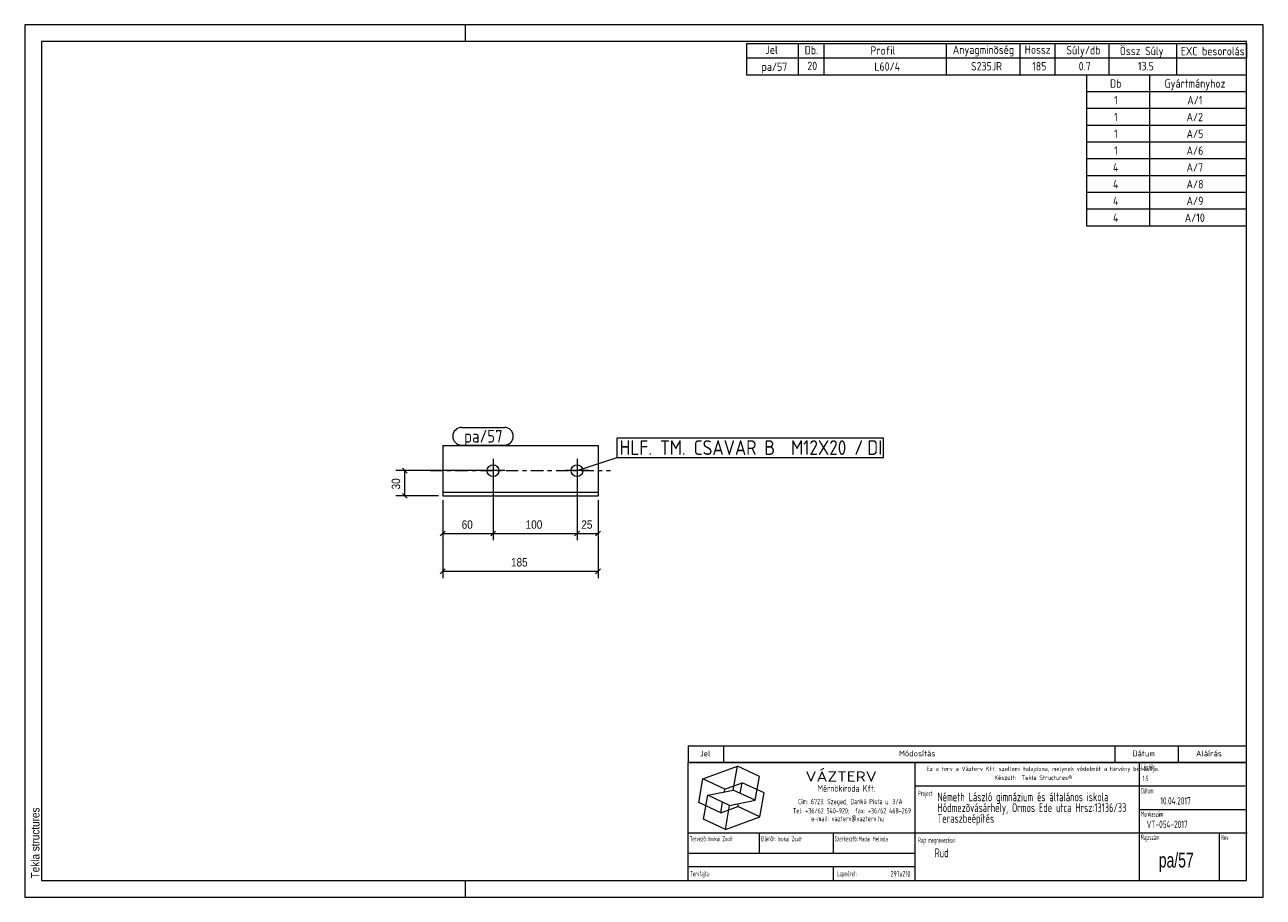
# Model space of a CAD drawing. Header units: millimetres. Extents: x 1 to 296, y 1 to 209.
import ezdxf

# ---------------------------------------------------------------- set-up
doc = ezdxf.new("R2010")
doc.units = ezdxf.units.MM
doc.linetypes.add('XKITLINE00', pattern=[0])
doc.linetypes.add('XKITLINE03', pattern=[6, 3, -1, 1, -1])
for name, color, linetype, lineweight in [('Bemassung', 1, 'Continuous', 0), ('Schrauben', 7, 'Continuous', 0), ('Schraubenbezeichnung', 5, 'Continuous', 0), ('Teil', 7, 'Continuous', 0), ('Text', 5, 'Continuous', 0), ('Ueberschrift', 7, 'Continuous', 0), ('Zeichnungsrahmen', 3, 'Continuous', 0)]:
    doc.layers.add(name, color=color, linetype=linetype, lineweight=lineweight)
doc.styles.add('ARIAL', font='ARIAL.TTF')
doc.styles.add('ISOCPEUR', font='ISOCPEUR.TTF')
doc.styles.add('ISOCPEUR_BOLD', font='ARIAL.TTF')
doc.styles.add('ISOCPUER', font='ARIAL.TTF')

msp = doc.modelspace()

# ---------------------------------------------------------------- linework, layer by layer
at = {"layer": 'Bemassung', "linetype": 'XKITLINE00', "lineweight": 0}
for p, q in [((90.98, 103.27), (92.12, 102.13)), ((111.55, 102.7), (89.4, 102.7)), ((91.55, 96.7), (91.55, 102.7)), ((112.55, 101.7), (112.55, 86.1)), ((112.55, 101.7), (112.55, 86.1)), ((132.55, 101.7), (132.55, 86.1)), ((132.55, 101.7), (132.55, 86.1)), ((99.55, 96.7), (89.4, 96.7)), ((90.98, 97.27), (92.12, 96.13)), ((100.55, 95.7), (100.55, 77.1)), ((100.55, 95.7), (100.55, 86.1)), ((137.55, 95.7), (137.55, 77.1)), ((137.55, 95.7), (137.55, 86.1)), ((101.12, 88.27), (99.98, 87.13)), ((100.55, 87.7), (112.55, 87.7)), ((113.12, 88.27), (111.98, 87.13)), ((113.12, 88.27), (111.98, 87.13)), ((112.55, 87.7), (132.55, 87.7)), ((133.12, 88.27), (131.98, 87.13)), ((133.12, 88.27), (131.98, 87.13)), ((132.55, 87.7), (137.55, 87.7)), ((138.12, 88.27), (136.98, 87.13)), ((101.12, 79.27), (99.98, 78.13)), ((100.55, 78.7), (137.55, 78.7)), ((138.12, 79.27), (136.98, 78.13))]:
    msp.add_line(p, q, dxfattribs=at)
at = {"layer": 'Bemassung'}
for p in [(91.55, 102.7), (91.55, 96.7), (100.55, 87.7), (112.55, 87.7), (112.55, 87.7), (132.55, 87.7), (132.55, 87.7), (137.55, 87.7), (100.55, 78.7), (137.55, 78.7)]:
    msp.add_point(p, dxfattribs=at)
at = {"layer": 'Schrauben', "linetype": 'XKITLINE00', "lineweight": 0}
for p, q in [((112.55, 105.5), (112.55, 99.9)), ((132.55, 105.5), (132.55, 99.9)), ((115.35, 102.7), (109.75, 102.7)), ((135.35, 102.7), (129.75, 102.7))]:
    msp.add_line(p, q, dxfattribs=at)
for centre in [(112.55, 102.7), (132.55, 102.7)]:
    msp.add_circle(centre, 1.4, dxfattribs=at)
at = {"layer": 'Schraubenbezeichnung', "linetype": 'XKITLINE00', "lineweight": 0}
for p, q in [((142.08, 110.55), (205.54, 110.55)), ((142.08, 105.85), (142.08, 110.55)), ((205.54, 105.85), (205.54, 110.55)), ((132.55, 102.7), (142.08, 105.85)), ((142.08, 105.85), (205.54, 105.85))]:
    msp.add_line(p, q, dxfattribs=at)
at = {"layer": 'Teil', "linetype": 'XKITLINE00', "lineweight": 0}
for p, q in [((100.55, 108.7), (100.55, 96.7)), ((100.55, 108.7), (137.55, 108.7)), ((137.55, 108.7), (137.55, 96.7)), ((137.55, 97.5), (100.55, 97.5)), ((100.55, 96.7), (137.55, 96.7))]:
    msp.add_line(p, q, dxfattribs=at)
at = {"layer": 'Teil', "linetype": 'XKITLINE03', "lineweight": 0}
msp.add_line((97.55, 102.7), (140.55, 102.7), dxfattribs=at)
at = {"layer": 'Text', "linetype": 'XKITLINE00', "lineweight": 0}
for p, q in [((105.05, 113), (115.27, 113)), ((105.05, 108.8), (115.27, 108.8))]:
    msp.add_line(p, q, dxfattribs=at)
for centre, start, end in [((105.05, 110.9), 90, 270), ((115.27, 110.9), 270, 90)]:
    msp.add_arc(centre, 2.1, start, end, dxfattribs=at)
at = {"layer": 'Ueberschrift', "linetype": 'XKITLINE00', "lineweight": 0}
for p, q in [((173, 204.54), (292, 204.54)), ((173, 201.04), (173, 204.54)), ((185.3, 201.04), (185.3, 204.54)), ((191.44, 201.04), (191.44, 204.54)), ((220.54, 201.04), (220.54, 204.54)), ((238.09, 201.05), (238.09, 204.55)), ((246.43, 201.04), (246.43, 204.54)), ((259.28, 201.04), (259.28, 204.54)), ((275.4, 201.02), (275.4, 204.52)), ((292, 204.54), (292, 201.04)), ((292, 201.04), (173, 201.04)), ((173, 197), (173, 201)), ((185.3, 197), (185.3, 201)), ((191.44, 197), (191.44, 201)), ((220.54, 197), (220.54, 201)), ((238.09, 197), (238.09, 201)), ((246.43, 197), (246.43, 201)), ((259.28, 197), (259.28, 201)), ((275.41, 197), (275.41, 201)), ((292, 197), (173, 197)), ((254, 193), (254, 197)), ((269, 193), (269, 197)), ((292, 193), (254, 193)), ((254, 189), (254, 193)), ((269, 189), (269, 193)), ((292, 189), (254, 189)), ((254, 185), (254, 189)), ((269, 185), (269, 189)), ((292, 185), (254, 185)), ((254, 181), (254, 185)), ((269, 181), (269, 185)), ((292, 181), (254, 181)), ((254, 177), (254, 181)), ((269, 177), (269, 181)), ((292, 177), (254, 177)), ((254, 173), (254, 177)), ((269, 173), (269, 177)), ((292, 173), (254, 173)), ((254, 169), (254, 173)), ((269, 169), (269, 173)), ((292, 169), (254, 169)), ((254, 165), (254, 169)), ((269, 165), (269, 169)), ((292, 165), (254, 165)), ((254, 161), (254, 165)), ((269, 161), (269, 165)), ((292, 161), (254, 161)), ((159, 37.07), (292, 37.07)), ((159, 37), (159, 33.14)), ((167.4, 37), (167.4, 33.14)), ((260.64, 37.07), (260.64, 33.21)), ((275.76, 37.07), (275.76, 33.21)), ((159, 33.22), (292, 33.22)), ((159, 33.14), (292, 33.14)), ((159, 5), (159, 33.14)), ((213.11, 5), (213.11, 33.14)), ((266.49, 5), (266.49, 33.14)), ((162.55, 29.24), (170.77, 32.23)), ((169.77, 26.55), (170.77, 32.23)), ((176, 29.79), (170.77, 32.23)), ((175, 24.11), (176, 29.79)), ((161.54, 23.55), (162.55, 29.24)), ((167.78, 26.8), (162.55, 29.24)), ((167.66, 26.12), (167.78, 26.8)), ((167.78, 26.8), (171.89, 28.3)), ((171.44, 25.76), (171.89, 28.3)), ((177.12, 25.86), (171.89, 28.3)), ((213.11, 27.54), (291.69, 27.54)), ((162.67, 19.62), (163.67, 25.3)), ((163.67, 25.3), (169.77, 26.55)), ((168.9, 22.86), (163.67, 25.3)), ((166.78, 21.11), (167.22, 23.65)), ((168.9, 22.86), (175, 24.11)), ((175, 24.11), (169.77, 26.55)), ((176.12, 20.17), (177.12, 25.86)), ((166.78, 21.11), (161.54, 23.55)), ((166.78, 21.11), (170.89, 22.61)), ((167.9, 17.18), (168.9, 22.86)), ((170.89, 22.61), (171.01, 23.29)), ((176.12, 20.17), (170.89, 22.61)), ((266.49, 21.94), (292, 21.94)), ((167.9, 17.18), (162.67, 19.62)), ((167.9, 17.18), (176.12, 20.17)), ((159, 16.34), (292.21, 16.34)), ((175.99, 11.48), (175.99, 16.39)), ((193.55, 16.39), (193.55, 11.49)), ((285.52, 16.28), (285.52, 5)), ((159.07, 11.49), (213.14, 11.49)), ((159.04, 8.34), (213.11, 8.34)), ((193.55, 8.31), (193.55, 5.13))]:
    msp.add_line(p, q, dxfattribs=at)
at = {"layer": 'Zeichnungsrahmen', "linetype": 'XKITLINE00', "lineweight": 0}
for p, q in [((296, 209), (1, 209)), ((1, 209), (1, 1)), ((106, 205), (106, 209)), ((296, 1), (296, 209)), ((292, 205), (5, 205)), ((5, 205), (5, 5)), ((292, 5), (292, 205)), ((5, 5), (292, 5)), ((106, 1), (106, 5)), ((1, 1), (296, 1))]:
    msp.add_line(p, q, dxfattribs=at)

# ---------------------------------------------------------------- texts
at = {"layer": 'Bemassung', "style": 'ISOCPUER', "width": 0.85}
msp.add_text('30', height=2, rotation=90.0002, dxfattribs=at).set_placement((90.4, 98.22))
for s, p in [('60', (105.07, 88.85)), ('100', (120.32, 88.85)), ('25', (133.57, 88.85)), ('185', (116.82, 79.85))]:
    msp.add_text(s, height=2, dxfattribs=at).set_placement(p)
at = {"layer": 'Schraubenbezeichnung', "style": 'ISOCPEUR', "width": 0.85}
for s, p in [('HLF. TM. CSAVAR B  M12X20 /', (142.68, 106.45)), (' DI', (199.82, 106.45))]:
    msp.add_text(s, height=3.5, dxfattribs=at).set_placement(p)
at = {"layer": 'Text', "style": 'ISOCPEUR', "width": 0.85}
msp.add_text('pa/57', height=3, dxfattribs=at).set_placement((105.65, 109.4))
at = {"layer": 'Ueberschrift'}
for s, height, style, width, p in [('Jel', 2, 'ISOCPEUR', 0.85, (177.44, 202.04)), ('Db.', 2, 'ISOCPEUR', 0.85, (186.78, 201.95)), ('Profil', 2, 'ISOCPEUR', 0.85, (202.44, 201.86)), ('Anyagminõség', 2, 'ISOCPEUR', 0.85, (222.06, 202.04)), ('Hossz', 2, 'ISOCPEUR', 0.85, (239.18, 202.08)), ('Súly/db', 2, 'ISOCPEUR', 0.85, (249.11, 201.94)), ('Össz Súly', 2, 'ISOCPEUR', 0.85, (261.83, 201.76)), ('EXC besorolás', 2, 'ISOCPEUR', 0.85, (276.36, 201.71)), ('pa/57', 2, 'ISOCPEUR', 0.85, (176.51, 198)), ('20', 2, 'ISOCPEUR', 0.85, (187.42, 198.19)), ('L60/4', 2, 'ISOCPEUR', 0.85, (203.37, 198.05)), ('S235JR', 2, 'ISOCPEUR', 0.85, (226.39, 198.11)), ('185', 2, 'ISOCPEUR', 0.85, (240.97, 198.11)), ('0.7', 2, 'ISOCPEUR', 0.85, (252.04, 198.12)), ('13.5', 2, 'ISOCPEUR', 0.85, (266.16, 198.12)), ('Db', 2, 'ISOCPEUR', 0.85, (259.5, 194)), ('Gyártmányhoz', 2, 'ISOCPEUR', 0.85, (272.5, 194)), ('1', 2, 'ISOCPEUR', 0.85, (260.48, 190)), ('A/1', 2, 'ISOCPEUR', 0.85, (277.91, 190)), ('1', 2, 'ISOCPEUR', 0.85, (260.48, 186)), ('A/2', 2, 'ISOCPEUR', 0.85, (277.74, 186)), ('1', 2, 'ISOCPEUR', 0.85, (260.48, 182)), ('A/5', 2, 'ISOCPEUR', 0.85, (277.74, 182)), ('1', 2, 'ISOCPEUR', 0.85, (260.48, 178)), ('A/6', 2, 'ISOCPEUR', 0.85, (277.74, 178)), ('4', 2, 'ISOCPEUR', 0.85, (260.22, 174)), ('A/7', 2, 'ISOCPEUR', 0.85, (277.74, 174)), ('4', 2, 'ISOCPEUR', 0.85, (260.22, 170)), ('A/8', 2, 'ISOCPEUR', 0.85, (277.74, 170)), ('A/9', 2, 'ISOCPEUR', 0.85, (277.74, 166)), ('4', 2, 'ISOCPEUR', 0.85, (260.22, 166)), ('4', 2, 'ISOCPEUR', 0.85, (260.22, 162)), ('A/10', 2, 'ISOCPEUR', 0.85, (277.31, 162)), ('Jel', 1.4, 'ISOCPEUR', 0.85, (161.84, 34.58)), ('Módosítás', 1.4, 'ISOCPEUR', 0.85, (209.25, 34.58)), ('Dátum', 1.4, 'ISOCPEUR', 0.85, (264.86, 34.58)), ('Aláírás', 1.4, 'ISOCPEUR', 0.85, (280, 34.58)), ('Lépték:', 1.26, 'ISOCPEUR', 0.51, (266.96, 31.43)), ('VÁZTERV', 2.45, 'ISOCPEUR', 1.19, (186.96, 28.56)), ('Ez a terv a Vázterv Kft. szellemi tulajdona, melynek védelmét a törvény biztosítja.', 1.05, 'ISOCPEUR', 0.838832, (215.8, 31.11)), ('Készült:  Tekla Structures®', 1.05, 'ISOCPEUR', 0.838832, (231.96, 28.98)), ('1:5', 1.26, 'ISOCPEUR', 0.595, (267.27, 28.7)), ('Mérnökiroda Kft.', 1.61, 'ISOCPEUR', 0.68, (189.86, 26.15)), ('Dátum:', 1.26, 'ISOCPEUR', 0.51, (266.91, 25.76)), ('Cím: 6723. Szeged, Dankó Pista u. 3/A', 1.26, 'ISOCPEUR', 0.68, (185.24, 23.18)), ('Project:', 1.26, 'ISOCPEUR', 0.51, (213.81, 25.12)), ('Németh László gimnázium és általános iskola', 2.1, 'ISOCPEUR', 0.595, (218.39, 23.87)), ('Hódmezõvásárhely, Ormos Ede utca Hrsz:13136/33', 2.1, 'ISOCPEUR', 0.595, (218.4, 21.31)), ('10.04.2017', 1.75, 'ISOCPEUR', 0.595, (271.48, 23.11)), ('Tel: +36/62 540-920;  fax: +36/62 468-269', 1.26, 'ISOCPEUR', 0.68, (183.98, 20.99)), ('Teraszbeépítés', 2.1, 'ISOCPEUR', 0.595, (218.4, 18.75)), ('Munkaszám:', 1.26, 'ISOCPEUR', 0.51, (266.87, 20.23)), ('e-mail: vazterv@vazterv.hu', 1.26, 'ISOCPEUR', 0.68, (188.32, 19.12)), ('VT-054-2017', 1.75, 'ISOCPEUR', 0.595, (268.23, 17.51)), ('Tervezõ:', 1.26, 'ISOCPEUR', 0.51, (159.4, 14.32)), ('Inokai Zsolt', 1.12, 'ISOCPEUR', 0.595, (163.85, 14.37)), ('Ellenõr:', 1.26, 'ISOCPEUR', 0.51, (176.35, 14.35)), ('Inokai Zsolt', 1.12, 'ISOCPEUR', 0.595, (180.32, 14.35)), ('Szerkesztõ:', 1.26, 'ISOCPEUR', 0.51, (193.9, 14.32)), ('Madai Melinda', 1.12, 'ISOCPEUR', 0.595, (199.65, 14.33)), ('Rajz megnevezése:', 1.26, 'ISOCPEUR', 0.51, (213.8, 13.98)), ('Rajzszám:', 1.26, 'ISOCPEUR', 0.51, (266.92, 14.65)), ('Rev:', 1.26, 'ISOCPEUR', 0.51, (285.98, 14.62)), ('Rud', 2.1, 'ISOCPEUR', 0.595, (217.73, 10.54)), ('pa/57', 3.5, 'ISOCPEUR_BOLD', 0.68, (271.12, 8.1)), ('Tervfajta:', 1.26, 'ISOCPEUR', 0.51, (159.53, 5.99)), ('Lapméret:', 1.26, 'ISOCPEUR', 0.51, (194.51, 5.99)), ('297x210', 1.4, 'ISOCPEUR', 0.595, (207.25, 5.89))]:
    msp.add_text(s, height=height, dxfattribs=dict(at, style=style, width=width)).set_placement(p)
at = {"layer": 'Zeichnungsrahmen', "style": 'ARIAL', "width": 0.85}
msp.add_text('Tekla structures', height=2, rotation=90, dxfattribs=at).set_placement((4.5, 5.5))

doc.saveas('drawing.dxf')
